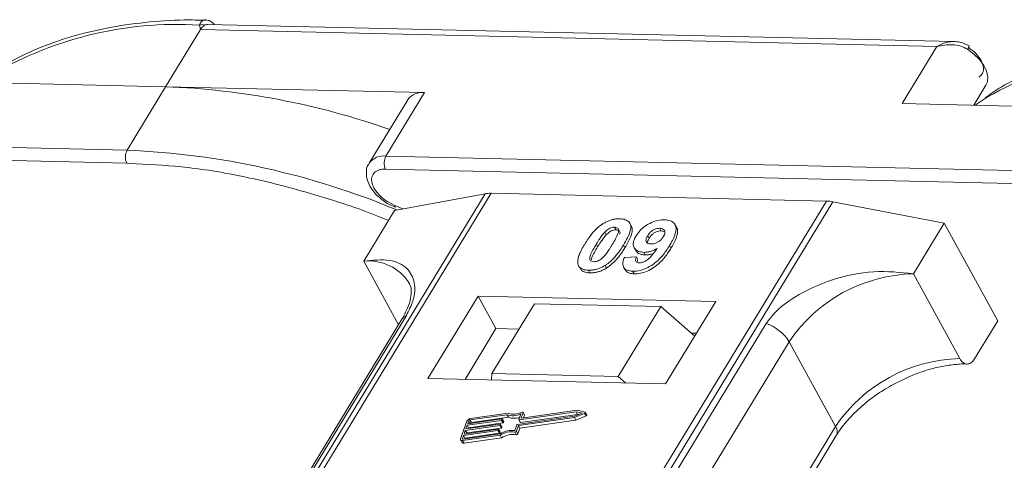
# Model space of a CAD drawing. Header units: millimetres. Extents: x 207 to 1682, y 260 to 1293.
# Tile 56 of 84: x 1138 to 1186, y 1211 to 1233. Entities that reach past the tile are written whole.
import ezdxf

# ---------------------------------------------------------------- set-up
doc = ezdxf.new("R2010")
doc.units = ezdxf.units.MM

msp = doc.modelspace()

# ---------------------------------------------------------------- linework, layer by layer
at = {"color": 7, "linetype": 'Continuous', "lineweight": 15}
for p, q in [((1146.67, 1232.051), (1146.633, 1232.269)), ((1183.105, 1231.472), (1147.035, 1232.3)), ((1144.989, 1229.288), (1146.67, 1232.051)), ((1146.67, 1232.051), (1182.277, 1231.234)), ((1182.277, 1231.234), (1180.597, 1228.471)), ((1132.47, 1229.576), (1144.989, 1229.288)), ((1144.989, 1229.288), (1143.122, 1226.219)), ((1157.508, 1229.001), (1144.989, 1229.288)), ((1155.641, 1225.932), (1157.508, 1229.001)), ((1184.065, 1228.392), (1184.657, 1229.365)), ((1156.694, 1228.655), (1154.827, 1225.586)), ((1180.597, 1228.471), (1193.116, 1228.184)), ((1184.426, 1228.596), (1184.129, 1228.39)), ((1143.122, 1226.219), (1107.514, 1227.037)), ((1107.5, 1226.414), (1143.107, 1225.597)), ((1143.107, 1225.597), (1143.562, 1225.564)), ((1191.248, 1225.115), (1155.641, 1225.932)), ((1155.626, 1225.31), (1191.234, 1224.493)), ((1160.44, 1224.114), (1138.76, 1188.484)), ((1139.029, 1188.478), (1160.726, 1224.135)), ((1176.943, 1223.763), (1155.246, 1188.106)), ((1155.579, 1188.098), (1177.259, 1223.728)), ((1156.075, 1223.549), (1155.712, 1223.737)), ((1156.063, 1223.308), (1160.44, 1224.114)), ((1160.726, 1224.135), (1176.943, 1223.763)), ((1177.259, 1223.728), (1182.64, 1222.698)), ((1156.063, 1223.308), (1154.569, 1220.853)), ((1155.705, 1223.645), (1156.1, 1223.468)), ((1156.453, 1223.38), (1156.075, 1223.549)), ((1166.23, 1222.261), (1166.299, 1222.135)), ((1166.702, 1222.495), (1166.771, 1222.368)), ((1167.5, 1222.565), (1167.431, 1222.691)), ((1168.956, 1222.318), (1168.887, 1222.444)), ((1168.956, 1222.318), (1169.083, 1222.293)), ((1169.687, 1222.5), (1169.618, 1222.626)), ((1181.146, 1220.243), (1182.64, 1222.698)), ((1182.64, 1222.698), (1185.227, 1217.971)), ((1168.302, 1222.085), (1168.371, 1221.959)), ((1165.808, 1221.67), (1165.877, 1221.544)), ((1167.2, 1221.509), (1167.131, 1221.635)), ((1167.648, 1221.505), (1167.717, 1221.379)), ((1169.423, 1221.479), (1169.354, 1221.605)), ((1154.569, 1220.853), (1156.251, 1217.778)), ((1167.172, 1221.027), (1167.756, 1221.066)), ((1167.756, 1221.066), (1167.825, 1220.94)), ((1168.113, 1221.281), (1168.182, 1221.155)), ((1165.013, 1220.554), (1165.082, 1220.428)), ((1165.438, 1220.417), (1165.507, 1220.291)), ((1166.244, 1220.651), (1166.313, 1220.525)), ((1167.136, 1220.561), (1167.205, 1220.435)), ((1167.571, 1220.368), (1167.64, 1220.242)), ((1183.388, 1216.146), (1181.146, 1220.243)), ((1160.1, 1219.17), (1157.672, 1215.181)), ((1171.593, 1218.907), (1160.1, 1219.17)), ((1160.1, 1219.17), (1160.962, 1217.594)), ((1162.822, 1218.797), (1160.768, 1215.421)), ((1168.928, 1218.657), (1162.822, 1218.797)), ((1166.874, 1215.281), (1168.928, 1218.657)), ((1168.928, 1218.657), (1170.572, 1217.229)), ((1169.165, 1214.917), (1171.593, 1218.907)), ((1156.415, 1218.048), (1141.102, 1192.882)), ((1141.317, 1193.069), (1156.63, 1218.234)), ((1174.034, 1217.835), (1158.721, 1192.669)), ((1160.962, 1217.594), (1159.468, 1215.139)), ((1162.075, 1217.569), (1160.962, 1217.594)), ((1184.106, 1216.129), (1185.227, 1217.971)), ((1170.659, 1217.372), (1170.401, 1217.378)), ((1159.829, 1191.792), (1175.142, 1216.958)), ((1177.383, 1212.86), (1175.142, 1216.958)), ((1157.672, 1215.181), (1169.165, 1214.917)), ((1160.768, 1215.421), (1160.745, 1215.11)), ((1166.874, 1215.281), (1160.768, 1215.421)), ((1167.242, 1214.961), (1166.874, 1215.281)), ((1159.595, 1212.994), (1161.255, 1213.23)), ((1161.493, 1213.432), (1159.705, 1213.178)), ((1161.547, 1213.507), (1159.73, 1213.249)), ((1159.774, 1213.052), (1161.561, 1213.306)), ((1161.272, 1213.215), (1161.259, 1213.18)), ((1161.341, 1213.098), (1161.272, 1213.224)), ((1161.341, 1213.089), (1161.272, 1213.215)), ((1161.561, 1213.306), (1161.493, 1213.432)), ((1162.006, 1212.966), (1164.765, 1213.358)), ((1162.049, 1212.905), (1164.758, 1213.29)), ((1162.066, 1213.193), (1162.164, 1213.467)), ((1164.842, 1213.571), (1162.082, 1213.179)), ((1162.151, 1213.053), (1164.911, 1213.445)), ((1162.183, 1213.277), (1162.275, 1213.534)), ((1162.191, 1213.263), (1162.183, 1213.277)), ((1164.886, 1213.644), (1162.199, 1213.263)), ((1162.343, 1213.426), (1162.274, 1213.552)), ((1162.275, 1213.534), (1162.344, 1213.408)), ((1162.297, 1213.277), (1162.344, 1213.408)), ((1164.758, 1213.29), (1165.25, 1213.497)), ((1164.827, 1213.163), (1164.758, 1213.29)), ((1164.765, 1213.358), (1165.127, 1213.51)), ((1164.827, 1213.163), (1165.319, 1213.371)), ((1165.127, 1213.51), (1164.842, 1213.571)), ((1164.911, 1213.445), (1164.842, 1213.571)), ((1165.274, 1213.562), (1164.886, 1213.644)), ((1164.911, 1213.445), (1164.951, 1213.436)), ((1165.25, 1213.497), (1165.319, 1213.371)), ((1165.358, 1213.425), (1165.289, 1213.552)), ((1159.554, 1213.123), (1159.249, 1212.272)), ((1161.141, 1212.91), (1159.48, 1212.675)), ((1159.506, 1212.746), (1161.166, 1212.981)), ((1159.57, 1212.923), (1159.506, 1212.746)), ((1159.549, 1212.549), (1161.21, 1212.784)), ((1161.23, 1213.159), (1159.57, 1212.923)), ((1159.639, 1212.797), (1159.57, 1212.923)), ((1159.646, 1213.136), (1159.595, 1212.994)), ((1159.626, 1212.763), (1159.639, 1212.797)), ((1159.639, 1212.797), (1161.299, 1213.033)), ((1159.714, 1213.011), (1159.646, 1213.136)), ((1159.705, 1213.178), (1159.774, 1213.052)), ((1161.21, 1212.784), (1161.141, 1212.91)), ((1161.183, 1212.967), (1161.17, 1212.931)), ((1161.239, 1212.805), (1161.17, 1212.931)), ((1161.251, 1212.85), (1161.183, 1212.976)), ((1161.252, 1212.841), (1161.183, 1212.967)), ((1161.299, 1213.033), (1161.23, 1213.159)), ((1161.239, 1212.805), (1161.252, 1212.841)), ((1161.328, 1213.054), (1161.259, 1213.18)), ((1161.328, 1213.054), (1161.341, 1213.089)), ((1161.878, 1212.671), (1161.976, 1212.945)), ((1161.95, 1212.63), (1162.049, 1212.905)), ((1162.019, 1212.504), (1162.118, 1212.779)), ((1162.118, 1212.779), (1162.049, 1212.905)), ((1162.066, 1213.184), (1162.135, 1213.058)), ((1162.151, 1213.053), (1162.082, 1213.179)), ((1162.118, 1212.779), (1164.827, 1213.163)), ((1177.383, 1212.86), (1162.223, 1187.946)), ((1159.391, 1212.426), (1159.34, 1212.285)), ((1159.34, 1212.285), (1159.356, 1212.256)), ((1159.348, 1212.185), (1161.164, 1212.443)), ((1159.373, 1212.256), (1161.161, 1212.51)), ((1161.052, 1212.662), (1159.391, 1212.426)), ((1159.46, 1212.3), (1159.391, 1212.426)), ((1159.417, 1212.497), (1161.077, 1212.733)), ((1159.48, 1212.675), (1159.417, 1212.497)), ((1159.417, 1212.059), (1161.233, 1212.317)), ((1159.448, 1212.266), (1159.46, 1212.3)), ((1159.46, 1212.3), (1161.121, 1212.536)), ((1159.549, 1212.549), (1159.48, 1212.675)), ((1159.537, 1212.514), (1159.549, 1212.549)), ((1161.121, 1212.536), (1161.052, 1212.662)), ((1161.094, 1212.719), (1161.081, 1212.683)), ((1161.15, 1212.557), (1161.081, 1212.683)), ((1161.162, 1212.602), (1161.093, 1212.728)), ((1161.094, 1212.719), (1161.163, 1212.593)), ((1161.15, 1212.557), (1161.163, 1212.593)), ((1161.233, 1212.317), (1161.164, 1212.443)), ((1161.873, 1212.589), (1161.942, 1212.463)), ((1162.019, 1212.504), (1161.95, 1212.63)), ((1162.521, 1187.939), (1177.417, 1212.42)), ((1159.25, 1212.217), (1159.319, 1212.091)), ((1159.417, 1212.059), (1159.348, 1212.185))]:
    msp.add_line(p, q, dxfattribs=at)
at = {"color": 7, "linetype": 'Continuous', "lineweight": 15, "flags": 128}
for points in [[(1184.657, 1229.365), (1184.725, 1229.524), (1184.745, 1229.767), (1184.685, 1230.037), (1184.549, 1230.318), (1184.343, 1230.598), (1184.077, 1230.861), (1183.765, 1231.096)], [(1161.255, 1213.23), (1161.26, 1213.23), (1161.264, 1213.23), (1161.267, 1213.228), (1161.27, 1213.227), (1161.272, 1213.224), (1161.273, 1213.222), (1161.273, 1213.219), (1161.272, 1213.215)], [(1162.199, 1213.263), (1162.195, 1213.262), (1162.191, 1213.263), (1162.188, 1213.264), (1162.185, 1213.266), (1162.183, 1213.268), (1162.182, 1213.271), (1162.182, 1213.274), (1162.183, 1213.277)], [(1162.221, 1213.557), (1162.233, 1213.561), (1162.244, 1213.563), (1162.255, 1213.563), (1162.264, 1213.561), (1162.271, 1213.556), (1162.275, 1213.55), (1162.277, 1213.542), (1162.275, 1213.534)], [(1165.274, 1213.562), (1165.283, 1213.558), (1165.289, 1213.552), (1165.291, 1213.543), (1165.29, 1213.533), (1165.284, 1213.523), (1165.275, 1213.513), (1165.263, 1213.504), (1165.25, 1213.497)], [(1165.319, 1213.371), (1165.332, 1213.378), (1165.344, 1213.387), (1165.353, 1213.397), (1165.359, 1213.407), (1165.36, 1213.417), (1165.358, 1213.425)], [(1161.166, 1212.981), (1161.171, 1212.982), (1161.174, 1212.981), (1161.178, 1212.98), (1161.181, 1212.979), (1161.182, 1212.976), (1161.183, 1212.973), (1161.184, 1212.97), (1161.183, 1212.967)], [(1162.082, 1213.179), (1162.078, 1213.178), (1162.074, 1213.179), (1162.07, 1213.18), (1162.068, 1213.182), (1162.066, 1213.184), (1162.065, 1213.187), (1162.065, 1213.19), (1162.066, 1213.193)], [(1159.348, 1212.185), (1159.322, 1212.183), (1159.298, 1212.185), (1159.278, 1212.192), (1159.262, 1212.202), (1159.251, 1212.216), (1159.245, 1212.232), (1159.244, 1212.251), (1159.249, 1212.272)], [(1159.34, 1212.285), (1159.339, 1212.278), (1159.339, 1212.272), (1159.341, 1212.266), (1159.345, 1212.261), (1159.35, 1212.258), (1159.357, 1212.256), (1159.365, 1212.255), (1159.373, 1212.256)], [(1161.077, 1212.733), (1161.081, 1212.733), (1161.085, 1212.733), (1161.089, 1212.732), (1161.091, 1212.73), (1161.093, 1212.728), (1161.094, 1212.725), (1161.094, 1212.722), (1161.094, 1212.719)]]:
    msp.add_lwpolyline(points, dxfattribs=at)
at = {"color": 7, "linetype": 'Continuous', "lineweight": 15}
for centre, radius, start, end in [((1145.56, 1214.513), 17.788, 86.5445, 121.4052), ((1146.757, 1231.904), 0.385, 70.0796, 108.8478), ((1183.102, 1231.562), 0.81, 324.8839, 338.0058), ((1193.656, 1213.584), 17.623, 85.8654, 121.5842), ((1143.574, 1192.44), 36.876, 70.6012, 87.8011), ((1157.384, 1228.163), 0.847, 81.5639, 144.4913), ((1143.715, 1225.895), 0.676, 151.2883, 206.0774), ((1141.585, 1188.363), 37.888, 67.3508, 87.6751), ((1155.517, 1225.093), 0.849, 81.6058, 144.0845), ((1156.234, 1225.607), 0.676, 151.2883, 206.0774), ((1160.686, 1222.731), 1.404, 88.3644, 100.0749), ((1176.891, 1221.84), 1.923, 78.9596, 88.4511), ((1156.188, 1223.519), 0.118, 165.0867, 215.6979), ((1154.809, 1218.545), 2.32, 32.7281, 95.9449), ((1181.314, 1212.806), 7.439, 91.2925, 146.0732), ((1156.828, 1217.791), 0.486, 114.0472, 148.0355), ((1173.391, 1215.886), 2.052, 31.4947, 71.765), ((1183.556, 1208.708), 7.439, 91.2925, 146.0732), ((1159.76, 1213.022), 0.229, 97.4207, 153.8527), ((1161.783, 1214.291), 0.907, 251.2927, 294.8085), ((1161.829, 1214.275), 0.819, 249.8549, 298.6145), ((1161.843, 1214.108), 0.85, 250.6487, 287.8017), ((1162.324, 1213.416), 0.0214, 336.1246, 26.8104), ((1159.714, 1213.102), 0.0762, 97.4207, 153.8527), ((1159.784, 1212.975), 0.0769, 97.5763, 152.4403), ((1161.136, 1212.948), 0.0381, 277.4207, 333.8527), ((1161.205, 1212.822), 0.0381, 277.4207, 333.8527), ((1161.225, 1213.196), 0.0381, 277.4207, 333.8527), ((1161.242, 1212.845), 0.011, 336.9348, 26.0002), ((1161.294, 1213.07), 0.0381, 277.4207, 333.8527), ((1161.331, 1213.093), 0.011, 336.9348, 26.0002), ((1162.011, 1212.928), 0.0381, 97.4207, 153.8527), ((1162.147, 1213.067), 0.0149, 216.6597, 287.1115), ((1177.042, 1212.613), 0.422, 332.7392, 35.9387), ((1161.047, 1212.7), 0.0381, 277.4207, 333.8527), ((1161.116, 1212.574), 0.0381, 277.4207, 333.8527), ((1161.764, 1211.503), 1.173, 84.4424, 120.9301), ((1161.152, 1212.597), 0.011, 336.9348, 26.0002), ((1161.707, 1211.606), 0.998, 80.3986, 122.9491), ((1161.776, 1211.479), 0.998, 80.3986, 122.9491), ((1161.884, 1212.662), 0.0736, 261.7629, 334.647), ((1161.953, 1212.536), 0.0736, 261.7629, 334.647), ((1159.391, 1212.144), 0.0892, 216.6597, 287.1115)]:
    msp.add_arc(centre, radius, start, end, dxfattribs=at)
for points, knots in [([(1146.925, 1232.501), (1146.583, 1232.509), (1145.569, 1232.533), (1143.966, 1232.413), (1142.122, 1232.146), (1140.38, 1231.72), (1138.754, 1231.134), (1137.441, 1230.515), (1136.738, 1230.032), (1136.478, 1229.853)], [0, 0, 0, 0, 0.082192, 0.244094, 0.406946, 0.570776, 0.735755, 0.902211, 1, 1, 1, 1]), ([(1146.633, 1232.269), (1146.642, 1232.302), (1146.664, 1232.374), (1146.731, 1232.456), (1146.817, 1232.505), (1146.885, 1232.529), (1146.922, 1232.517), (1146.926, 1232.516)], [0, 0, 0, 0, 0.216964, 0.474167, 0.715428, 0.971119, 1, 1, 1, 1]), ([(1147.035, 1232.289), (1146.996, 1232.291), (1146.947, 1232.294), (1146.899, 1232.271), (1146.888, 1232.266)], [0, 0, 0, 0, 0.778572, 1, 1, 1, 1]), ([(1147.333, 1232.293), (1147.326, 1232.303), (1147.287, 1232.36), (1147.191, 1232.434), (1147.055, 1232.505), (1146.962, 1232.515), (1146.915, 1232.519)], [0, 0, 0, 0, 0.0660717, 0.3742845, 0.6872936, 1, 1, 1, 1]), ([(1182.277, 1231.234), (1182.404, 1231.3), (1182.656, 1231.434), (1182.93, 1231.46), (1183.067, 1231.473)], [0, 0, 0, 0, 0.500456, 1, 1, 1, 1]), ([(1183.765, 1231.096), (1183.661, 1231.15), (1183.431, 1231.271), (1182.909, 1231.355), (1182.525, 1231.281), (1182.277, 1231.234)], [0, 0, 0, 0, 0.227063, 0.501587, 1, 1, 1, 1]), ([(1183.853, 1231.258), (1183.705, 1231.332), (1183.466, 1231.45), (1183.204, 1231.466), (1183.106, 1231.472)], [0, 0, 0, 0, 0.623477, 1, 1, 1, 1]), ([(1195.301, 1231.394), (1194.875, 1231.404), (1193.777, 1231.432), (1192.092, 1231.309), (1190.249, 1231.041), (1188.506, 1230.616), (1186.881, 1230.029), (1185.57, 1229.413), (1184.871, 1228.931), (1184.614, 1228.755)], [0, 0, 0, 0, 0.100418, 0.259289, 0.419092, 0.579855, 0.741745, 0.905084, 1, 1, 1, 1]), ([(1184.315, 1229.747), (1184.369, 1229.791), (1184.479, 1229.88), (1184.544, 1230.08), (1184.533, 1230.312), (1184.456, 1230.48), (1184.418, 1230.562)], [0, 0, 0, 0, 0.245513, 0.5, 0.754487, 1, 1, 1, 1]), ([(1143.562, 1225.564), (1144.392, 1225.518), (1146.233, 1225.417), (1149.285, 1224.875), (1152.379, 1224.043), (1154.564, 1223.324), (1155.605, 1222.884), (1155.764, 1222.816)], [0, 0, 0, 0, 0.216275, 0.479557, 0.750255, 0.961851, 1, 1, 1, 1]), ([(1154.841, 1225.583), (1154.823, 1225.563), (1154.71, 1225.431), (1154.671, 1225.082), (1154.754, 1224.681), (1154.947, 1224.334), (1155.232, 1223.979), (1155.523, 1223.773), (1155.705, 1223.645)], [0, 0, 0, 0, 0.037615, 0.241517, 0.451999, 0.598171, 0.747954, 1, 1, 1, 1]), ([(1155.712, 1223.737), (1155.709, 1223.738), (1155.574, 1223.807), (1155.346, 1224.012), (1155.087, 1224.318), (1154.951, 1224.63), (1154.937, 1224.913), (1155.055, 1225.141), (1155.29, 1225.289), (1155.516, 1225.303), (1155.626, 1225.31)], [0, 0, 0, 0, 0.003628, 0.149327, 0.295025, 0.432885, 0.570744, 0.716442, 0.862141, 1, 1, 1, 1]), ([(1166.144, 1222.669), (1166.195, 1222.7), (1166.298, 1222.761), (1166.462, 1222.829), (1166.628, 1222.877), (1166.764, 1222.897), (1166.871, 1222.904), (1166.924, 1222.904), (1166.951, 1222.904)], [0, 0, 0, 0, 0.193776, 0.3936, 0.587864, 0.788908, 0.894169, 1, 1, 1, 1]), ([(1166.951, 1222.904), (1167.044, 1222.895), (1167.232, 1222.878), (1167.411, 1222.751), (1167.496, 1222.566), (1167.453, 1222.193), (1167.268, 1221.872), (1167.131, 1221.635)], [0, 0, 0, 0, 0.147566, 0.296688, 0.431278, 0.580404, 1, 1, 1, 1]), ([(1167.734, 1222.074), (1167.79, 1222.156), (1167.902, 1222.322), (1168.164, 1222.552), (1168.476, 1222.729), (1168.815, 1222.842), (1169.019, 1222.85), (1169.125, 1222.854)], [0, 0, 0, 0, 0.197927, 0.397728, 0.597413, 0.790584, 1, 1, 1, 1]), ([(1169.125, 1222.854), (1169.219, 1222.845), (1169.406, 1222.828), (1169.589, 1222.697), (1169.684, 1222.505), (1169.657, 1222.173), (1169.506, 1221.86), (1169.376, 1221.642), (1169.354, 1221.605)], [0, 0, 0, 0, 0.148288, 0.297745, 0.443713, 0.607791, 0.934708, 1, 1, 1, 1]), ([(1165.256, 1221.683), (1165.307, 1221.765), (1165.424, 1221.951), (1165.673, 1222.275), (1165.932, 1222.531), (1166.123, 1222.656), (1166.144, 1222.669)], [0, 0, 0, 0, 0.236731, 0.537555, 0.949668, 1, 1, 1, 1]), ([(1165.808, 1221.67), (1165.833, 1221.711), (1165.884, 1221.793), (1165.955, 1221.904), (1166.023, 1222.003), (1166.086, 1222.089), (1166.152, 1222.176), (1166.204, 1222.233), (1166.23, 1222.261)], [0, 0, 0, 0, 0.205942, 0.411959, 0.558149, 0.704502, 0.851801, 1, 1, 1, 1]), ([(1166.23, 1222.261), (1166.273, 1222.303), (1166.342, 1222.371), (1166.467, 1222.447), (1166.58, 1222.485), (1166.658, 1222.494), (1166.697, 1222.495), (1166.702, 1222.495)], [0, 0, 0, 0, 0.334804, 0.542561, 0.750382, 0.970721, 1, 1, 1, 1]), ([(1166.299, 1222.135), (1166.342, 1222.177), (1166.411, 1222.245), (1166.536, 1222.321), (1166.649, 1222.359), (1166.727, 1222.368), (1166.766, 1222.368), (1166.771, 1222.368)], [0, 0, 0, 0, 0.334804, 0.542561, 0.750382, 0.970721, 1, 1, 1, 1]), ([(1166.702, 1222.495), (1166.741, 1222.49), (1166.81, 1222.483), (1166.876, 1222.433), (1166.902, 1222.341), (1166.869, 1222.171), (1166.747, 1221.929), (1166.637, 1221.745), (1166.582, 1221.653)], [0, 0, 0, 0, 0.104614, 0.188814, 0.273512, 0.444127, 0.719481, 1, 1, 1, 1]), ([(1166.771, 1222.368), (1166.81, 1222.364), (1166.88, 1222.357), (1166.945, 1222.307), (1166.968, 1222.24), (1166.956, 1222.186), (1166.95, 1222.16)], [0, 0, 0, 0, 0.293658, 0.530016, 0.767769, 1, 1, 1, 1]), ([(1167.2, 1221.509), (1167.248, 1221.591), (1167.399, 1221.846), (1167.543, 1222.184), (1167.566, 1222.462), (1167.504, 1222.537), (1167.488, 1222.558)], [0, 0, 0, 0, 0.220552, 0.687786, 0.91457, 1, 1, 1, 1]), ([(1168.302, 1222.085), (1168.337, 1222.138), (1168.393, 1222.223), (1168.514, 1222.332), (1168.632, 1222.396), (1168.763, 1222.439), (1168.842, 1222.442), (1168.887, 1222.444)], [0, 0, 0, 0, 0.2913202, 0.4655393, 0.6416315, 0.798664, 1, 1, 1, 1]), ([(1168.371, 1221.959), (1168.406, 1222.012), (1168.462, 1222.097), (1168.583, 1222.206), (1168.701, 1222.27), (1168.832, 1222.313), (1168.911, 1222.316), (1168.956, 1222.318)], [0, 0, 0, 0, 0.29132, 0.465539, 0.641632, 0.798664, 1, 1, 1, 1]), ([(1168.887, 1222.444), (1168.933, 1222.439), (1169.026, 1222.428), (1169.108, 1222.353), (1169.141, 1222.254), (1169.114, 1222.141), (1169.073, 1222.067), (1169.054, 1222.033)], [0, 0, 0, 0, 0.207955, 0.420406, 0.62732, 0.827707, 1, 1, 1, 1]), ([(1169.423, 1221.479), (1169.471, 1221.561), (1169.616, 1221.809), (1169.744, 1222.142), (1169.752, 1222.406), (1169.689, 1222.478), (1169.676, 1222.493)], [0, 0, 0, 0, 0.2271221, 0.6848597, 0.9348975, 1, 1, 1, 1]), ([(1165.877, 1221.544), (1165.902, 1221.585), (1165.953, 1221.667), (1166.024, 1221.778), (1166.092, 1221.876), (1166.155, 1221.963), (1166.221, 1222.05), (1166.273, 1222.107), (1166.299, 1222.135)], [0, 0, 0, 0, 0.2059417, 0.4119594, 0.558149, 0.7045024, 0.8518015, 1, 1, 1, 1]), ([(1168.113, 1221.281), (1168.02, 1221.291), (1167.834, 1221.311), (1167.663, 1221.449), (1167.585, 1221.641), (1167.618, 1221.861), (1167.699, 1222.01), (1167.734, 1222.074)], [0, 0, 0, 0, 0.210189, 0.421773, 0.623603, 0.837034, 1, 1, 1, 1]), ([(1168.455, 1221.688), (1168.409, 1221.693), (1168.323, 1221.702), (1168.24, 1221.762), (1168.209, 1221.844), (1168.23, 1221.957), (1168.275, 1222.037), (1168.302, 1222.085)], [0, 0, 0, 0, 0.213937, 0.398075, 0.583091, 0.751666, 1, 1, 1, 1]), ([(1168.288, 1221.738), (1168.291, 1221.764), (1168.298, 1221.834), (1168.343, 1221.911), (1168.371, 1221.959)], [0, 0, 0, 0, 0.366323, 1, 1, 1, 1]), ([(1169.054, 1222.033), (1169.021, 1221.984), (1168.966, 1221.902), (1168.841, 1221.8), (1168.713, 1221.735), (1168.578, 1221.692), (1168.496, 1221.69), (1168.455, 1221.688)], [0, 0, 0, 0, 0.2673945, 0.4472142, 0.6271221, 0.8130653, 1, 1, 1, 1]), ([(1164.934, 1220.684), (1164.926, 1220.718), (1164.91, 1220.787), (1164.921, 1220.934), (1164.971, 1221.124), (1165.061, 1221.332), (1165.158, 1221.519), (1165.223, 1221.628), (1165.256, 1221.683)], [0, 0, 0, 0, 0.1184406, 0.2393457, 0.4595932, 0.6849248, 0.8422399, 1, 1, 1, 1]), ([(1165.687, 1220.826), (1165.641, 1220.832), (1165.566, 1220.842), (1165.507, 1220.899), (1165.489, 1220.994), (1165.525, 1221.164), (1165.65, 1221.404), (1165.755, 1221.581), (1165.808, 1221.67)], [0, 0, 0, 0, 0.1253702, 0.2022903, 0.2791788, 0.4647576, 0.7305818, 1, 1, 1, 1]), ([(1165.579, 1220.912), (1165.584, 1220.945), (1165.598, 1221.061), (1165.723, 1221.279), (1165.825, 1221.455), (1165.877, 1221.544)], [0, 0, 0, 0, 0.166989, 0.580698, 1, 1, 1, 1]), ([(1166.582, 1221.653), (1166.556, 1221.612), (1166.506, 1221.53), (1166.434, 1221.419), (1166.367, 1221.32), (1166.303, 1221.233), (1166.237, 1221.145), (1166.185, 1221.088), (1166.159, 1221.06)], [0, 0, 0, 0, 0.20527, 0.410616, 0.55715, 0.703844, 0.851471, 1, 1, 1, 1]), ([(1167.131, 1221.635), (1167.08, 1221.553), (1166.963, 1221.367), (1166.718, 1221.05), (1166.462, 1220.794), (1166.272, 1220.67), (1166.244, 1220.651)], [0, 0, 0, 0, 0.237281, 0.538591, 0.932677, 1, 1, 1, 1]), ([(1166.313, 1220.525), (1166.362, 1220.558), (1166.46, 1220.624), (1166.622, 1220.763), (1166.795, 1220.941), (1166.956, 1221.142), (1167.09, 1221.332), (1167.163, 1221.45), (1167.2, 1221.509)], [0, 0, 0, 0, 0.118595, 0.239509, 0.447458, 0.659935, 0.829685, 1, 1, 1, 1]), ([(1169.354, 1221.605), (1169.302, 1221.524), (1169.146, 1221.277), (1168.874, 1220.938), (1168.484, 1220.63), (1168.122, 1220.45), (1167.805, 1220.372), (1167.633, 1220.369), (1167.571, 1220.368)], [0, 0, 0, 0, 0.142337, 0.429127, 0.589943, 0.751205, 0.909895, 1, 1, 1, 1]), ([(1167.64, 1220.242), (1167.74, 1220.246), (1167.942, 1220.254), (1168.277, 1220.363), (1168.607, 1220.541), (1168.985, 1220.856), (1169.238, 1221.184), (1169.386, 1221.419), (1169.423, 1221.479)], [0, 0, 0, 0, 0.14324, 0.28761, 0.430449, 0.591135, 0.89544, 1, 1, 1, 1]), ([(1167.728, 1221.386), (1167.741, 1221.356), (1167.784, 1221.261), (1167.945, 1221.176), (1168.112, 1221.161), (1168.182, 1221.155)], [0, 0, 0, 0, 0.20752, 0.66568, 1, 1, 1, 1]), ([(1167.891, 1220.776), (1167.931, 1220.778), (1168.013, 1220.783), (1168.159, 1220.841), (1168.324, 1220.943), (1168.538, 1221.164), (1168.668, 1221.348), (1168.757, 1221.475)], [0, 0, 0, 0, 0.112015, 0.224355, 0.367768, 0.565827, 1, 1, 1, 1]), ([(1168.757, 1221.475), (1168.706, 1221.446), (1168.602, 1221.387), (1168.463, 1221.335), (1168.353, 1221.305), (1168.271, 1221.29), (1168.191, 1221.282), (1168.139, 1221.281), (1168.113, 1221.281)], [0, 0, 0, 0, 0.243491, 0.496266, 0.61821, 0.741704, 0.870158, 1, 1, 1, 1]), ([(1156.63, 1218.234), (1156.747, 1218.469), (1157.049, 1219.069), (1157.061, 1219.864), (1156.706, 1220.569), (1155.891, 1220.984), (1155.008, 1220.896), (1154.569, 1220.853)], [0, 0, 0, 0, 0.125713, 0.321276, 0.524466, 0.763484, 1, 1, 1, 1]), ([(1166.159, 1221.06), (1166.116, 1221.018), (1166.047, 1220.95), (1165.923, 1220.875), (1165.811, 1220.836), (1165.733, 1220.827), (1165.693, 1220.826), (1165.687, 1220.826)], [0, 0, 0, 0, 0.333678, 0.540413, 0.747264, 0.961209, 1, 1, 1, 1]), ([(1167.571, 1220.368), (1167.477, 1220.377), (1167.308, 1220.394), (1167.151, 1220.51), (1167.081, 1220.686), (1167.11, 1220.871), (1167.159, 1220.994), (1167.172, 1221.027)], [0, 0, 0, 0, 0.2427882, 0.4388655, 0.6348012, 0.9009361, 1, 1, 1, 1]), ([(1167.756, 1221.066), (1167.736, 1221.017), (1167.705, 1220.941), (1167.716, 1220.851), (1167.762, 1220.802), (1167.826, 1220.78), (1167.873, 1220.777), (1167.891, 1220.776)], [0, 0, 0, 0, 0.3447142, 0.5290593, 0.7142089, 0.8921959, 1, 1, 1, 1]), ([(1167.786, 1220.799), (1167.788, 1220.825), (1167.792, 1220.87), (1167.815, 1220.919), (1167.825, 1220.94)], [0, 0, 0, 0, 0.569737, 1, 1, 1, 1]), ([(1168.182, 1221.155), (1168.231, 1221.156), (1168.332, 1221.158), (1168.465, 1221.188), (1168.542, 1221.215), (1168.564, 1221.222)], [0, 0, 0, 0, 0.409454, 0.83528, 1, 1, 1, 1]), ([(1165.438, 1220.417), (1165.391, 1220.42), (1165.295, 1220.425), (1165.17, 1220.455), (1165.062, 1220.506), (1164.995, 1220.569), (1164.955, 1220.631), (1164.941, 1220.666), (1164.934, 1220.684)], [0, 0, 0, 0, 0.192635, 0.388697, 0.582015, 0.783044, 0.890959, 1, 1, 1, 1]), ([(1165.085, 1220.431), (1165.098, 1220.417), (1165.133, 1220.377), (1165.224, 1220.334), (1165.33, 1220.306), (1165.427, 1220.294), (1165.48, 1220.292), (1165.507, 1220.291)], [0, 0, 0, 0, 0.143925, 0.415852, 0.697483, 0.848301, 1, 1, 1, 1]), ([(1166.244, 1220.651), (1166.194, 1220.621), (1166.091, 1220.56), (1165.927, 1220.492), (1165.76, 1220.444), (1165.624, 1220.424), (1165.517, 1220.417), (1165.464, 1220.417), (1165.438, 1220.417)], [0, 0, 0, 0, 0.193769, 0.393564, 0.587886, 0.789131, 0.894283, 1, 1, 1, 1]), ([(1165.507, 1220.291), (1165.556, 1220.291), (1165.654, 1220.292), (1165.812, 1220.315), (1165.978, 1220.36), (1166.119, 1220.417), (1166.231, 1220.475), (1166.286, 1220.508), (1166.313, 1220.525)], [0, 0, 0, 0, 0.193594, 0.390501, 0.584817, 0.78683, 0.892868, 1, 1, 1, 1]), ([(1167.209, 1220.437), (1167.245, 1220.39), (1167.314, 1220.298), (1167.487, 1220.25), (1167.601, 1220.244), (1167.64, 1220.242)], [0, 0, 0, 0, 0.4158523, 0.8021376, 1, 1, 1, 1]), ([(1181.146, 1220.243), (1180.516, 1220.311), (1179.254, 1220.448), (1177.208, 1220.024), (1175.574, 1219.274), (1174.512, 1218.488), (1174.163, 1218.012), (1174.034, 1217.835)], [0, 0, 0, 0, 0.249096, 0.498243, 0.745205, 0.90541, 1, 1, 1, 1]), ([(1156.753, 1219.797), (1156.764, 1219.782), (1156.833, 1219.689), (1156.87, 1219.485), (1156.853, 1219.08), (1156.719, 1218.599), (1156.513, 1218.228), (1156.413, 1218.047)], [0, 0, 0, 0, 0.054359, 0.333223, 0.559722, 0.78604, 1, 1, 1, 1]), ([(1184.106, 1216.129), (1184.061, 1216.067), (1183.969, 1215.943), (1183.798, 1215.868), (1183.626, 1215.889), (1183.484, 1215.993), (1183.415, 1216.102), (1183.388, 1216.146)], [0, 0, 0, 0, 0.2146939, 0.4293877, 0.6440816, 0.8587754, 1, 1, 1, 1]), ([(1180.171, 1214.895), (1180.522, 1215.071), (1181.014, 1215.317), (1181.752, 1215.576), (1182.366, 1215.746), (1183.048, 1215.855), (1183.515, 1215.897), (1183.724, 1215.878), (1183.738, 1215.877)], [0, 0, 0, 0, 0.288391, 0.40474, 0.594322, 0.785544, 0.984773, 1, 1, 1, 1]), ([(1177.433, 1212.422), (1177.481, 1212.507), (1177.652, 1212.806), (1178.059, 1213.285), (1178.586, 1213.798), (1179.141, 1214.247), (1179.667, 1214.609), (1180.037, 1214.818), (1180.171, 1214.895)], [0, 0, 0, 0, 0.097286, 0.340622, 0.525469, 0.686972, 0.885597, 1, 1, 1, 1])]:
    msp.add_open_spline(points, degree=3, knots=knots, dxfattribs=at)
for points in [[(1146.888, 1232.266), (1146.848, 1232.242), (1146.768, 1232.193), (1146.702, 1232.098), (1146.67, 1232.051)], [(1183.799, 1231.199), (1183.929, 1231.103), (1184.19, 1230.911), (1184.342, 1230.678), (1184.418, 1230.562)]]:
    msp.add_open_spline(points, degree=3, dxfattribs=at)

doc.saveas('drawing.dxf')
